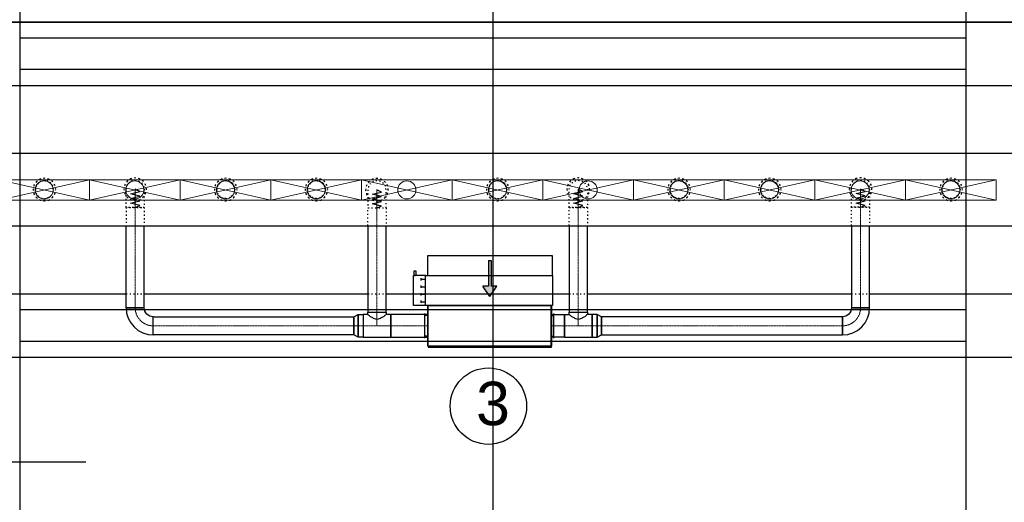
# Model space of a CAD drawing. Header units: centimetres. Extents: x -149939 to 48626, y -46000 to 152985.
# Tile 13 of 256: x -45760 to -34900, y 10553 to 15878. Entities that reach past the tile are written whole.
import ezdxf

# ---------------------------------------------------------------- set-up
doc = ezdxf.new("R2010")
doc.units = ezdxf.units.CM
doc.header["$LTSCALE"] = 50
for name, pattern in [('01-103-Went PP_poziom-0_5$0$DASHDOT', [25.4, 12.7, -6.35, 0, -6.35]), ('CADVENT_CENTERLINE', [9.9, 7.4, -1, 0.5, -1]), ('CADVENT_HIDDEN', [0.8, 0.25, -0.55]), ('Kondygnacja  -0_5$0$HIDDEN', [9.525, 6.35, -3.175]), ('Kondygnacja  -0_5$0$HIDDEN2', [4.7625, 3.175, -1.5875]), ('Osie rzutów$0$DASHDOT2', [12.7, 6.35, -3.175, 0, -3.175])]:
    doc.linetypes.add(name, pattern=pattern)
for name, color, linetype in [('01-103-Went PP_poziom-0_5$0$L_Nawiew', 7, 'Continuous'), ('01-103-Went PP_poziom-0_5$0$L_oś symetrii', 7, 'Continuous'), ('bgde-nawiewEXP', 7, 'Continuous'), ('bgde-nawiewHIDDEN', 250, 'Continuous'), ('bgde-wywiewSOL', 5, 'Continuous'), ('Kondygnacja  -0_5$0$ARCH_KONSTR_POWYŻEJ RZUTU', 8, 'Kondygnacja  -0_5$0$HIDDEN'), ('Kondygnacja  -0_5$0$ARCH_KONSTR_POWYŻEJ RZUTU_IST', 8, 'Kondygnacja  -0_5$0$HIDDEN2'), ('Osie rzutów$0$ARCH_INFO_OSIE_IST', 8, 'Osie rzutów$0$DASHDOT2'), ('Osie rzutów$0$ARCH_INFO_OSIE_OPISY_IST', 8, 'Continuous')]:
    doc.layers.add(name, color=color, linetype=linetype)
for name, color, linetype, lineweight in [('bgde-nawiewCEN', 7, 'Continuous', 13), ('bgde_nawiewnik', 11, 'Continuous', 5), ('RFCU', 6, 'Continuous', 30)]:
    doc.layers.add(name, color=color, linetype=linetype, lineweight=lineweight)
doc.styles.add('Arial', font='ARIAL.TTF')

# ---------------------------------------------------------------- blocks, each defined once
blk = doc.blocks.new('Osie rzutów')
at = {"layer": 'Osie rzutów$0$ARCH_INFO_OSIE_IST', "ltscale": 10}
for p, q in [((8060, 12510), (8060, 4623.26)), ((4436.04, 5600), (15156.54, 5600))]:
    blk.add_line(p, q, dxfattribs=at)
blk = doc.blocks.new('Kondygnacja  -0_5$0$konstrukcja istniejąca -0.5')
at = {"layer": 'Kondygnacja  -0_5$0$ARCH_KONSTR_POWYŻEJ RZUTU_IST', "ltscale": 10}
for points in [[(7538, 6175), (7538, 5025)], [(8582, 5025), (8582, 6175)], [(7538, 6067.9), (8582, 6067.9)], [(8582, 6032.9), (7538, 6032.9)], [(7538, 5767.9), (8582, 5767.9)], [(8582, 5732.9), (7538, 5732.9)]]:
    blk.add_lwpolyline(points, dxfattribs=at)
blk = doc.blocks.new('*U508')
at = {"layer": '01-103-Went PP_poziom-0_5$0$L_oś symetrii', "linetype": '01-103-Went PP_poziom-0_5$0$DASHDOT', "lineweight": -3}
blk.add_line((0, 0, 0), (0, 0), dxfattribs=at)
blk = doc.blocks.new('*U509')
at = {"layer": '01-103-Went PP_poziom-0_5$0$L_oś symetrii', "linetype": '01-103-Went PP_poziom-0_5$0$DASHDOT', "lineweight": -3}
blk.add_line((0, 0, 0), (0, 0), dxfattribs=at)
blk = doc.blocks.new('*U510')
at = {"layer": '01-103-Went PP_poziom-0_5$0$L_oś symetrii', "linetype": '01-103-Went PP_poziom-0_5$0$DASHDOT', "lineweight": -3}
blk.add_line((0, 0, 0), (0, 0), dxfattribs=at)
blk = doc.blocks.new('A$C066D7839')
at = {"layer": 'bgde_nawiewnik', "color": 7}
for p, q in [((-50, -11.15), (-50, 11.15)), ((-50, 11.15), (50, 11.15)), ((-50, -11.15), (50, 11.15)), ((50, -11.15), (-50, 11.15)), ((50, 11.15), (50, -11.15)), ((50, -11.15), (-50, -11.15))]:
    blk.add_line(p, q, dxfattribs=at)
blk.add_circle((0, 0), 10, dxfattribs=at)
blk = doc.blocks.new('*U502')
at = {"layer": '01-103-Went PP_poziom-0_5$0$L_oś symetrii', "linetype": '01-103-Went PP_poziom-0_5$0$DASHDOT', "lineweight": -3}
blk.add_line((0, 0, 0), (0, 0), dxfattribs=at)
blk = doc.blocks.new('A$C5B3E7367')
at = {"layer": '01-103-Went PP_poziom-0_5$0$L_Nawiew'}
h = blk.add_hatch(color=256, dxfattribs=at)
h.paths.add_polyline_path([(215, 704), (215, 674), (332, 674), (332, 612), (446, 689), (332, 766), (332, 704)])
h.paths.add_polyline_path([(48, 704), (48, 674), (215, 674), (215, 704)])
for p, q in [((215, 1525), (165, 1525)), ((165, 1525), (165, 1505)), ((215, 1400), (215, 1530)), ((545, 1530), (215, 1530)), ((215, 1530), (215, 1515)), ((545, 1400), (545, 1530)), ((165, 1505), (215, 1505)), ((244, 1452), (269, 1452)), ((256, 1452), (256, 1400)), ((326, 1452), (351, 1452)), ((339, 1452), (339, 1400)), ((409, 1452), (434, 1452)), ((421, 1452), (421, 1400)), ((491, 1452), (516, 1452)), ((504, 1452), (504, 1400)), ((0, 1378), (215, 1378)), ((0, 0), (0, 1378)), ((545, 1400), (215, 1400)), ((215, 1400), (215, 1378)), ((215, 1378), (215, 0)), ((545, 0), (545, 1400)), ((446, 689), (332, 766)), ((332, 704), (332, 766)), ((48, 704), (332, 704)), ((48, 704), (48, 674)), ((48, 674), (332, 674)), ((446, 689), (332, 612)), ((332, 612), (332, 674)), ((215, 0), (0, 0)), ((215, 0), (545, 0))]:
    blk.add_line(p, q, dxfattribs=at)
blk = doc.blocks.new('A$C53CA46B8')
at = {"layer": 'bgde-wywiewSOL'}
for p, q in [((200, 481), (-250, 481)), ((-250, 481), (-250, -879)), ((113, 511), (-162, 511)), ((-137, 481), (-137, 511)), ((88, 481), (88, 511)), ((200, 481), (200, -879)), ((200, -879), (-250, -879)), ((113, -909), (-162, -909)), ((-137, -879), (-137, -909)), ((88, -879), (88, -909))]:
    blk.add_line(p, q, dxfattribs=at)
at = {"layer": '01-103-Went PP_poziom-0_5$0$L_Nawiew'}
blk.add_blockref('A$C5B3E7367', (-795, -894), dxfattribs=at)

msp = doc.modelspace()

# ---------------------------------------------------------------- linework, layer by layer
at = {"layer": '01-103-Went PP_poziom-0_5$0$L_Nawiew'}
msp.add_line((-40804.39, 14003.947, 1005), (-40804.39, 14003.947, 1920), dxfattribs=at)
at = {"layer": 'bgde-nawiewCEN', "linetype": 'CADVENT_CENTERLINE', "ltscale": 0.06}
for p, q in [((-44486.025, 14007.562), (-44486.025, 14007.088)), ((-44486.025, 14007.088), (-44486.025, 14005.962)), ((-44486.025, 14005.962), (-44486.025, 14003.77)), ((-44486.025, 14003.77), (-44486.025, 14000.155)), ((-44486.025, 14000.155), (-44486.025, 13994.762)), ((-44486.025, 13994.762), (-44486.025, 13987.237)), ((-44486.025, 13987.237), (-44486.025, 13977.222)), ((-44486.025, 13977.222), (-44486.025, 13964.362)), ((-44486.025, 13964.362), (-44486.025, 13948.303)), ((-44486.025, 13948.303), (-44486.025, 13928.688)), ((-44486.025, 13928.688), (-44486.025, 13905.162)), ((-44486.025, 13905.162), (-44486.025, 13877.37)), ((-41819.435, 14001.581), (-41819.435, 14001.107)), ((-41819.435, 14001.107), (-41819.435, 13999.981)), ((-41819.435, 13999.981), (-41819.435, 13997.789)), ((-41819.435, 13997.789), (-41819.435, 13994.174)), ((-41819.435, 13994.174), (-41819.435, 13988.781)), ((-41819.435, 13988.781), (-41819.435, 13981.255)), ((-41819.435, 13981.255), (-41819.435, 13971.24)), ((-41819.435, 13971.24), (-41819.435, 13958.381)), ((-41819.435, 13958.381), (-41819.435, 13942.322)), ((-41819.435, 13942.322), (-41819.435, 13922.707)), ((-41819.435, 13922.707), (-41819.435, 13899.181)), ((-39599.054, 14006.907), (-39599.054, 14006.433)), ((-39599.054, 14006.433), (-39599.054, 14005.307)), ((-39599.054, 14005.307), (-39599.054, 14003.115)), ((-39599.054, 14003.115), (-39599.054, 13999.5)), ((-39599.054, 13999.5), (-39599.054, 13994.107)), ((-39599.054, 13994.107), (-39599.054, 13986.582)), ((-39599.054, 13986.582), (-39599.054, 13976.567)), ((-39599.054, 13976.567), (-39599.054, 13963.707)), ((-39599.054, 13963.707), (-39599.054, 13947.648)), ((-39599.054, 13947.648), (-39599.054, 13928.033)), ((-39599.054, 13928.033), (-39599.054, 13904.507)), ((-39599.054, 13904.507), (-39599.054, 13876.715)), ((-36485.38, 14008.685), (-36485.38, 14008.211)), ((-36485.38, 14008.211), (-36485.38, 14007.085)), ((-36485.38, 14007.085), (-36485.38, 14004.893)), ((-36485.38, 14004.893), (-36485.38, 14001.278)), ((-36485.38, 14001.278), (-36485.38, 13995.885)), ((-36485.38, 13995.885), (-36485.38, 13988.359)), ((-36485.38, 13988.359), (-36485.38, 13978.344)), ((-36485.38, 13978.344), (-36485.38, 13965.485)), ((-36485.38, 13965.485), (-36485.38, 13949.426)), ((-36485.38, 13949.426), (-36485.38, 13929.811)), ((-36485.38, 13929.811), (-36485.38, 13906.285)), ((-36485.38, 13906.285), (-36485.38, 13878.493)), ((-44486.025, 13877.37), (-44486.025, 13826.259)), ((-44486.025, 13826.259), (-44486.025, 13807.562)), ((-44486.025, 12699.847), (-44486.025, 13807.562)), ((-41819.435, 13899.181), (-41819.435, 13871.389)), ((-41819.435, 13871.389), (-41819.435, 13820.277)), ((-41819.435, 13820.277), (-41819.435, 13801.581)), ((-41819.435, 12649.847), (-41819.435, 13801.581)), ((-39599.054, 13876.715), (-39599.054, 13825.604)), ((-39599.054, 13825.604), (-39599.054, 13806.907)), ((-39599.054, 12649.847), (-39599.054, 13806.907)), ((-36485.38, 13878.493), (-36485.38, 13827.382)), ((-36485.38, 13827.382), (-36485.38, 13808.685)), ((-36485.38, 12699.847), (-36485.38, 13808.685)), ((-41819.435, 12649.847), (-41819.435, 12499.847)), ((-39599.054, 12649.847), (-39599.054, 12499.847)), ((-42075.435, 12499.847), (-44286.025, 12499.847)), ((-41972.435, 12499.847), (-42075.435, 12499.847)), ((-41972.435, 12499.847), (-41819.435, 12499.847)), ((-41819.435, 12499.847), (-41666.435, 12499.847)), ((-41666.435, 12499.847), (-41260.054, 12499.847)), ((-41256.054, 12499.847), (-41260.054, 12499.847)), ((-39896.054, 12499.847), (-39892.054, 12499.847)), ((-39752.054, 12499.847), (-39892.054, 12499.847)), ((-39599.054, 12499.847), (-39752.054, 12499.847)), ((-39446.054, 12499.847), (-39599.054, 12499.847)), ((-39446.054, 12499.847), (-39343.054, 12499.847)), ((-39343.054, 12499.847), (-36685.38, 12499.847))]:
    msp.add_line(p, q, dxfattribs=at)
at = {"layer": 'bgde-nawiewCEN', "linetype": 'CADVENT_CENTERLINE', "ltscale": 0.06, "extrusion": (0, 0, -1)}
msp.add_arc((44286.025, 12699.847), 200, 270, 0, dxfattribs=at)
at = {"layer": 'bgde-nawiewCEN', "linetype": 'CADVENT_CENTERLINE', "ltscale": 0.06}
msp.add_arc((-36685.38, 12699.847), 200, 270, 0, dxfattribs=at)
at = {"layer": 'bgde-nawiewEXP', "linetype": 'Continuous'}
for points in [[(-53927.061, 15850.001), (-25343.414, 15850.001), (-25343.414, 15150.001), (-25162.341, 15165.373), (-25012.266, 15210.898), (-24873.956, 15284.826), (-24752.726, 15384.317), (-24653.235, 15505.547), (-24579.307, 15643.857), (-24533.782, 15793.932), (-24518.41, 15974.997), (-25218.41, 15975.004), (-25220.331, 15930.495), (-25226.022, 15911.735), (-25235.264, 15894.446), (-25247.7, 15879.292), (-25262.855, 15866.855), (-25280.144, 15857.613), (-25298.904, 15851.922), (-25343.414, 15850.001)], [(-53927.061, 15150.001), (-25343.414, 15150.001), (-25343.414, 15850.001), (-53927.061, 15850.001)], [(-54602.061, 14403.947), (-12174.813, 14403.947), (-12174.813, 13603.947), (-12164.813, 13603.947), (-12164.813, 14403.947), (-12174.813, 14403.947), (-12174.813, 13603.947)], [(-54602.061, 13603.947), (-12174.813, 13603.947)], [(-44586.025, 12699.848), (-44386.025, 12699.848), (-44386.025, 13603.947)], [(-44586.025, 12699.848), (-44586.024, 13603.947)], [(-41919.435, 13603.947), (-41919.435, 12649.848), (-41719.435, 12649.848), (-41719.435, 13603.947)], [(-39699.054, 13603.947), (-39699.054, 12649.848), (-39499.054, 12649.848), (-39499.054, 13603.947)], [(-36585.38, 13603.947), (-36585.38, 12699.848), (-36385.38, 12699.848), (-36385.38, 13603.947)], [(-48104.212, 12853.743), (-44586.025, 12853.743)], [(-44386.025, 12853.743), (-41919.435, 12853.743)], [(-41719.435, 12853.743), (-39699.054, 12853.743)], [(-39499.054, 12853.743), (-36585.38, 12853.743)], [(-36385.38, 12853.743), (-32611.454, 12853.743)], [(-41919.435, 12624.847), (-41919.435, 12649.847), (-41719.435, 12649.847), (-41719.435, 12624.847)], [(-41260.054, 12374.847), (-41260.054, 12624.847), (-41256.054, 12624.847)], [(-39896.054, 12374.847), (-39892.054, 12374.847), (-39892.054, 12624.847), (-39896.054, 12624.847)], [(-39752.054, 12374.847), (-39752.054, 12624.847), (-39699.054, 12624.847), (-39699.054, 12649.847), (-39499.054, 12649.847), (-39499.054, 12624.847), (-39506.666, 12617.235), (-39513.059, 12615.332), (-39528.343, 12600.048), (-39554.8, 12588.236), (-39560.786, 12582.25), (-39599.054, 12570.858), (-39637.322, 12582.25), (-39643.308, 12588.236), (-39669.765, 12600.048), (-39685.049, 12615.332), (-39691.442, 12617.235), (-39699.054, 12624.847)], [(-39752.054, 12374.847), (-39446.054, 12374.847), (-39446.054, 12624.847), (-39499.054, 12624.847)], [(-41260.054, 12374.847), (-41256.054, 12374.847)], [(-48104.212, 12153.743), (-21795.878, 12153.743)]]:
    msp.add_lwpolyline(points, dxfattribs=at)
for points in [[(-41256.054, 12264.847), (-39896.054, 12264.847), (-39896.054, 12274.847), (-41256.054, 12274.847), (-41256.054, 12724.847), (-39896.054, 12724.847), (-39896.054, 12274.847), (-41256.054, 12274.847)], [(-44586.025, 12699.847), (-44580.26, 12641.32), (-44563.188, 12585.042), (-44535.465, 12533.176), (-44498.157, 12487.715), (-44452.696, 12450.407), (-44400.83, 12422.684), (-44344.552, 12405.612), (-44286.025, 12399.847), (-44286.025, 12599.847), (-44305.534, 12601.769), (-44324.293, 12607.459), (-44341.582, 12616.7), (-44356.735, 12629.137), (-44369.171, 12644.29), (-44378.412, 12661.579), (-44384.103, 12680.338), (-44386.025, 12699.847), (-44578.412, 12699.847)], [(-44286.024, 12399.847), (-44286.024, 12599.847), (-42075.435, 12599.847), (-42075.435, 12399.847)], [(-42075.435, 12399.847), (-42075.435, 12599.847), (-42027.278, 12624.847), (-42027.278, 12374.847)], [(-42027.278, 12374.847), (-42027.278, 12624.847), (-41972.435, 12624.847), (-41972.435, 12374.847)], [(-41972.435, 12374.847), (-41666.435, 12374.847), (-41666.435, 12624.847), (-41719.435, 12624.847), (-41727.047, 12617.235), (-41733.44, 12615.332), (-41748.724, 12600.048), (-41775.181, 12588.236), (-41781.167, 12582.25), (-41819.435, 12570.858), (-41857.703, 12582.25), (-41863.689, 12588.236), (-41890.146, 12600.048), (-41905.43, 12615.332), (-41911.823, 12617.235), (-41919.435, 12624.847), (-41972.435, 12624.847), (-41972.435, 12384.363)], [(-41666.435, 12374.847), (-41260.054, 12374.847), (-41260.054, 12624.847), (-41666.435, 12624.847), (-41666.435, 12384.363)], [(-39892.054, 12374.847), (-39892.054, 12624.847), (-39752.054, 12624.847), (-39752.054, 12374.847)], [(-39446.054, 12374.847), (-39391.211, 12374.847), (-39391.211, 12624.847), (-39446.054, 12624.847), (-39446.054, 12384.363)], [(-39391.211, 12374.847), (-39343.054, 12399.847), (-39343.054, 12599.847), (-39391.211, 12624.847), (-39391.211, 12384.363)], [(-39343.054, 12399.847), (-36685.38, 12399.847), (-36685.38, 12599.847), (-39343.054, 12599.847), (-39343.054, 12407.459)], [(-36685.38, 12399.847), (-36626.853, 12405.612), (-36570.575, 12422.684), (-36518.709, 12450.407), (-36473.248, 12487.715), (-36435.939, 12533.176), (-36408.216, 12585.042), (-36391.144, 12641.32), (-36385.38, 12699.847), (-36585.38, 12699.847), (-36587.301, 12680.338), (-36592.992, 12661.579), (-36602.233, 12644.29), (-36614.669, 12629.137), (-36629.823, 12616.7), (-36647.112, 12607.459), (-36665.871, 12601.769), (-36685.38, 12599.847), (-36685.38, 12407.459)]]:
    msp.add_lwpolyline(points, close=True, dxfattribs=at)
at = {"layer": 'bgde-nawiewHIDDEN', "linetype": 'CADVENT_HIDDEN'}
for points in [[(-45612.264, 14003.947), (-45602.749, 13956.112), (-45575.652, 13915.559), (-45535.099, 13888.462), (-45487.264, 13878.947), (-45439.428, 13888.462), (-45398.875, 13915.559), (-45371.779, 13956.112), (-45362.264, 14003.947), (-45371.779, 14051.782), (-45398.875, 14092.335), (-45439.428, 14119.432), (-45487.264, 14128.947), (-45535.099, 14119.432), (-45575.652, 14092.335), (-45602.749, 14051.782)], [(-45612.264, 14003.947), (-45602.749, 13956.112), (-45575.652, 13915.559), (-45535.099, 13888.462), (-45487.264, 13878.947), (-45439.428, 13888.462), (-45398.875, 13915.559), (-45371.779, 13956.112), (-45362.264, 14003.947), (-45371.779, 14051.782), (-45398.875, 14092.335), (-45439.428, 14119.432), (-45487.264, 14128.947), (-45535.099, 14119.432), (-45575.652, 14092.335), (-45602.749, 14051.782)], [(-44611.025, 14007.562), (-44601.509, 13959.727), (-44574.413, 13919.174), (-44533.86, 13892.077), (-44486.025, 13882.562), (-44438.189, 13892.077), (-44397.636, 13919.174), (-44370.54, 13959.727), (-44361.025, 14007.562), (-44370.54, 14055.398), (-44397.636, 14095.951), (-44438.189, 14123.047), (-44486.025, 14132.562), (-44533.86, 14123.047), (-44574.413, 14095.951), (-44601.509, 14055.398)], [(-44611.025, 14007.562), (-44601.509, 13959.727), (-44574.413, 13919.174), (-44533.86, 13892.077), (-44486.025, 13882.562), (-44438.189, 13892.077), (-44397.636, 13919.174), (-44370.54, 13959.727), (-44361.025, 14007.562), (-44370.54, 14055.398), (-44397.636, 14095.951), (-44438.189, 14123.047), (-44486.025, 14132.562), (-44533.86, 14123.047), (-44574.413, 14095.951), (-44601.509, 14055.398)], [(-43612.264, 14003.947), (-43602.749, 13956.112), (-43575.652, 13915.559), (-43535.099, 13888.462), (-43487.264, 13878.947), (-43439.428, 13888.462), (-43398.875, 13915.559), (-43371.779, 13956.112), (-43362.264, 14003.947), (-43371.779, 14051.782), (-43398.875, 14092.335), (-43439.428, 14119.432), (-43487.264, 14128.947), (-43535.099, 14119.432), (-43575.652, 14092.335), (-43602.749, 14051.782)], [(-43612.264, 14003.947), (-43602.749, 13956.112), (-43575.652, 13915.559), (-43535.099, 13888.462), (-43487.264, 13878.947), (-43439.428, 13888.462), (-43398.875, 13915.559), (-43371.779, 13956.112), (-43362.264, 14003.947), (-43371.779, 14051.782), (-43398.875, 14092.335), (-43439.428, 14119.432), (-43487.264, 14128.947), (-43535.099, 14119.432), (-43575.652, 14092.335), (-43602.749, 14051.782)], [(-42612.264, 14003.947), (-42602.749, 13956.112), (-42575.652, 13915.559), (-42535.099, 13888.462), (-42487.264, 13878.947), (-42439.428, 13888.462), (-42398.875, 13915.559), (-42371.779, 13956.112), (-42362.264, 14003.947), (-42371.779, 14051.782), (-42398.875, 14092.335), (-42439.428, 14119.432), (-42487.264, 14128.947), (-42535.099, 14119.432), (-42575.652, 14092.335), (-42602.749, 14051.782)], [(-42612.264, 14003.947), (-42602.749, 13956.112), (-42575.652, 13915.559), (-42535.099, 13888.462), (-42487.264, 13878.947), (-42439.428, 13888.462), (-42398.875, 13915.559), (-42371.779, 13956.112), (-42362.264, 14003.947), (-42371.779, 14051.782), (-42398.875, 14092.335), (-42439.428, 14119.432), (-42487.264, 14128.947), (-42535.099, 14119.432), (-42575.652, 14092.335), (-42602.749, 14051.782)], [(-41944.435, 14001.581), (-41934.92, 13953.746), (-41907.823, 13913.193), (-41867.27, 13886.096), (-41819.435, 13876.581), (-41771.6, 13886.096), (-41731.047, 13913.193), (-41703.95, 13953.746), (-41694.435, 14001.581), (-41703.95, 14049.417), (-41731.047, 14089.969), (-41771.6, 14117.066), (-41819.435, 14126.581), (-41867.27, 14117.066), (-41907.823, 14089.969), (-41934.92, 14049.417)], [(-41944.435, 14001.581), (-41934.92, 13953.746), (-41907.823, 13913.193), (-41867.27, 13886.096), (-41819.435, 13876.581), (-41771.6, 13886.096), (-41731.047, 13913.193), (-41703.95, 13953.746), (-41694.435, 14001.581), (-41703.95, 14049.417), (-41731.047, 14089.969), (-41771.6, 14117.066), (-41819.435, 14126.581), (-41867.27, 14117.066), (-41907.823, 14089.969), (-41934.92, 14049.417)], [(-40612.264, 14003.947), (-40602.749, 13956.112), (-40575.652, 13915.559), (-40535.099, 13888.462), (-40487.264, 13878.947), (-40439.428, 13888.462), (-40398.875, 13915.559), (-40371.779, 13956.112), (-40362.264, 14003.947), (-40371.779, 14051.782), (-40398.875, 14092.335), (-40439.428, 14119.432), (-40487.264, 14128.947), (-40535.099, 14119.432), (-40575.652, 14092.335), (-40602.749, 14051.782)], [(-40612.264, 14003.947), (-40602.749, 13956.112), (-40575.652, 13915.559), (-40535.099, 13888.462), (-40487.264, 13878.947), (-40439.428, 13888.462), (-40398.875, 13915.559), (-40371.779, 13956.112), (-40362.264, 14003.947), (-40371.779, 14051.782), (-40398.875, 14092.335), (-40439.428, 14119.432), (-40487.264, 14128.947), (-40535.099, 14119.432), (-40575.652, 14092.335), (-40602.749, 14051.782)], [(-39724.054, 14006.907), (-39714.539, 13959.072), (-39687.442, 13918.519), (-39646.889, 13891.423), (-39599.054, 13881.907), (-39551.219, 13891.423), (-39510.666, 13918.519), (-39483.569, 13959.072), (-39474.054, 14006.907), (-39483.569, 14054.743), (-39510.666, 14095.296), (-39551.219, 14122.392), (-39599.054, 14131.907), (-39646.889, 14122.392), (-39687.442, 14095.296), (-39714.539, 14054.743)], [(-39724.054, 14006.907), (-39714.539, 13959.072), (-39687.442, 13918.519), (-39646.889, 13891.423), (-39599.054, 13881.907), (-39551.219, 13891.423), (-39510.666, 13918.519), (-39483.569, 13959.072), (-39474.054, 14006.907), (-39483.569, 14054.743), (-39510.666, 14095.296), (-39551.219, 14122.392), (-39599.054, 14131.907), (-39646.889, 14122.392), (-39687.442, 14095.296), (-39714.539, 14054.743)], [(-38612.264, 14003.947), (-38602.749, 13956.112), (-38575.652, 13915.559), (-38535.099, 13888.462), (-38487.264, 13878.947), (-38439.428, 13888.462), (-38398.875, 13915.559), (-38371.779, 13956.112), (-38362.264, 14003.947), (-38371.779, 14051.782), (-38398.875, 14092.335), (-38439.428, 14119.432), (-38487.264, 14128.947), (-38535.099, 14119.432), (-38575.652, 14092.335), (-38602.749, 14051.782)], [(-38612.264, 14003.947), (-38602.749, 13956.112), (-38575.652, 13915.559), (-38535.099, 13888.462), (-38487.264, 13878.947), (-38439.428, 13888.462), (-38398.875, 13915.559), (-38371.779, 13956.112), (-38362.264, 14003.947), (-38371.779, 14051.782), (-38398.875, 14092.335), (-38439.428, 14119.432), (-38487.264, 14128.947), (-38535.099, 14119.432), (-38575.652, 14092.335), (-38602.749, 14051.782)], [(-37612.264, 14003.947), (-37602.749, 13956.112), (-37575.652, 13915.559), (-37535.099, 13888.462), (-37487.264, 13878.947), (-37439.428, 13888.462), (-37398.875, 13915.559), (-37371.779, 13956.112), (-37362.264, 14003.947), (-37371.779, 14051.782), (-37398.875, 14092.335), (-37439.428, 14119.432), (-37487.264, 14128.947), (-37535.099, 14119.432), (-37575.652, 14092.335), (-37602.749, 14051.782)], [(-37612.264, 14003.947), (-37602.749, 13956.112), (-37575.652, 13915.559), (-37535.099, 13888.462), (-37487.264, 13878.947), (-37439.428, 13888.462), (-37398.875, 13915.559), (-37371.779, 13956.112), (-37362.264, 14003.947), (-37371.779, 14051.782), (-37398.875, 14092.335), (-37439.428, 14119.432), (-37487.264, 14128.947), (-37535.099, 14119.432), (-37575.652, 14092.335), (-37602.749, 14051.782)], [(-36610.38, 14008.685), (-36600.865, 13960.85), (-36573.768, 13920.297), (-36533.215, 13893.2), (-36485.38, 13883.685), (-36437.545, 13893.2), (-36396.992, 13920.297), (-36369.895, 13960.85), (-36360.38, 14008.685), (-36369.895, 14056.521), (-36396.992, 14097.074), (-36437.545, 14124.17), (-36485.38, 14133.685), (-36533.215, 14124.17), (-36573.768, 14097.074), (-36600.865, 14056.521)], [(-36610.38, 14008.685), (-36600.865, 13960.85), (-36573.768, 13920.297), (-36533.215, 13893.2), (-36485.38, 13883.685), (-36437.545, 13893.2), (-36396.992, 13920.297), (-36369.895, 13960.85), (-36360.38, 14008.685), (-36369.895, 14056.521), (-36396.992, 14097.074), (-36437.545, 14124.17), (-36485.38, 14133.685), (-36533.215, 14124.17), (-36573.768, 14097.074), (-36600.865, 14056.521)], [(-35612.264, 14003.947), (-35602.749, 13956.112), (-35575.652, 13915.559), (-35535.099, 13888.462), (-35487.264, 13878.947), (-35439.428, 13888.462), (-35398.875, 13915.559), (-35371.779, 13956.112), (-35362.264, 14003.947), (-35371.779, 14051.782), (-35398.875, 14092.335), (-35439.428, 14119.432), (-35487.264, 14128.947), (-35535.099, 14119.432), (-35575.652, 14092.335), (-35602.749, 14051.782)], [(-35612.264, 14003.947), (-35602.749, 13956.112), (-35575.652, 13915.559), (-35535.099, 13888.462), (-35487.264, 13878.947), (-35439.428, 13888.462), (-35398.875, 13915.559), (-35371.779, 13956.112), (-35362.264, 14003.947), (-35371.779, 14051.782), (-35398.875, 14092.335), (-35439.428, 14119.432), (-35487.264, 14128.947), (-35535.099, 14119.432), (-35575.652, 14092.335), (-35602.749, 14051.782)], [(-45587.264, 14003.947), (-45579.652, 13965.679), (-45557.974, 13933.236), (-45525.532, 13911.559), (-45487.264, 13903.947), (-45448.995, 13911.559), (-45416.553, 13933.236), (-45394.876, 13965.679), (-45387.264, 14003.947), (-45394.876, 14042.215), (-45416.553, 14074.658), (-45448.995, 14096.335), (-45487.264, 14103.947), (-45525.532, 14096.335), (-45557.974, 14074.658), (-45579.652, 14042.215)], [(-44586.025, 13994.762), (-44586.025, 14007.562), (-44578.412, 14045.831), (-44556.735, 14078.273), (-44524.293, 14099.95), (-44486.025, 14107.562), (-44447.756, 14099.95), (-44415.314, 14078.273), (-44393.637, 14045.831), (-44386.025, 14007.562), (-44386.025, 13807.562), (-44586.025, 13807.562), (-44586.025, 13987.237)], [(-43587.264, 14003.947), (-43579.652, 13965.679), (-43557.974, 13933.236), (-43525.532, 13911.559), (-43487.264, 13903.947), (-43448.995, 13911.559), (-43416.553, 13933.236), (-43394.876, 13965.679), (-43387.264, 14003.947), (-43394.876, 14042.215), (-43416.553, 14074.658), (-43448.995, 14096.335), (-43487.264, 14103.947), (-43525.532, 14096.335), (-43557.974, 14074.658), (-43579.652, 14042.215)], [(-42587.264, 14003.947), (-42579.652, 13965.679), (-42557.974, 13933.236), (-42525.532, 13911.559), (-42487.264, 13903.947), (-42448.995, 13911.559), (-42416.553, 13933.236), (-42394.876, 13965.679), (-42387.264, 14003.947), (-42394.876, 14042.215), (-42416.553, 14074.658), (-42448.995, 14096.335), (-42487.264, 14103.947), (-42525.532, 14096.335), (-42557.974, 14074.658), (-42579.652, 14042.215)], [(-42587.264, 14003.947), (-42579.652, 14042.215), (-42557.974, 14074.658), (-42525.532, 14096.335), (-42487.264, 14103.947), (-42448.995, 14096.335), (-42416.553, 14074.658), (-42394.876, 14042.215), (-42387.264, 14003.947), (-42394.876, 13965.679), (-42416.553, 13933.236), (-42448.995, 13911.559), (-42487.264, 13903.947), (-42525.532, 13911.559), (-42557.974, 13933.236), (-42579.652, 13965.679)], [(-41919.435, 14001.581), (-41919.435, 13801.581), (-41719.435, 13801.581), (-41719.435, 14001.581), (-41727.047, 14039.849), (-41748.724, 14072.292), (-41781.167, 14093.969), (-41819.435, 14101.581), (-41857.703, 14093.969), (-41890.146, 14072.292), (-41911.823, 14039.849)], [(-40587.264, 14003.947), (-40579.652, 13965.679), (-40557.974, 13933.236), (-40525.532, 13911.559), (-40487.264, 13903.947), (-40448.995, 13911.559), (-40416.553, 13933.236), (-40394.876, 13965.679), (-40387.264, 14003.947), (-40394.876, 14042.215), (-40416.553, 14074.658), (-40448.995, 14096.335), (-40487.264, 14103.947), (-40525.532, 14096.335), (-40557.974, 14074.658), (-40579.652, 14042.215)], [(-39699.054, 13806.907), (-39699.054, 14006.907), (-39691.442, 14045.176), (-39669.765, 14077.618), (-39637.322, 14099.295), (-39599.054, 14106.907), (-39560.786, 14099.295), (-39528.343, 14077.618), (-39506.666, 14045.176), (-39499.054, 14006.907), (-39499.054, 13806.907), (-39691.442, 13806.907)], [(-38587.264, 14003.947), (-38579.652, 13965.679), (-38557.974, 13933.236), (-38525.532, 13911.559), (-38487.264, 13903.947), (-38448.995, 13911.559), (-38416.553, 13933.236), (-38394.876, 13965.679), (-38387.264, 14003.947), (-38394.876, 14042.215), (-38416.553, 14074.658), (-38448.995, 14096.335), (-38487.264, 14103.947), (-38525.532, 14096.335), (-38557.974, 14074.658), (-38579.652, 14042.215)], [(-38587.264, 14003.947), (-38579.652, 14042.215), (-38557.974, 14074.658), (-38525.532, 14096.335), (-38487.264, 14103.947), (-38448.995, 14096.335), (-38416.553, 14074.658), (-38394.876, 14042.215), (-38387.264, 14003.947), (-38394.876, 13965.679), (-38416.553, 13933.236), (-38448.995, 13911.559), (-38487.264, 13903.947), (-38525.532, 13911.559), (-38557.974, 13933.236), (-38579.652, 13965.679)], [(-37587.264, 14003.947), (-37579.652, 13965.679), (-37557.974, 13933.236), (-37525.532, 13911.559), (-37487.264, 13903.947), (-37448.995, 13911.559), (-37416.553, 13933.236), (-37394.876, 13965.679), (-37387.264, 14003.947), (-37394.876, 14042.215), (-37416.553, 14074.658), (-37448.995, 14096.335), (-37487.264, 14103.947), (-37525.532, 14096.335), (-37557.974, 14074.658), (-37579.652, 14042.215)], [(-37587.264, 14003.947), (-37579.652, 14042.215), (-37557.974, 14074.658), (-37525.532, 14096.335), (-37487.264, 14103.947), (-37448.995, 14096.335), (-37416.553, 14074.658), (-37394.876, 14042.215), (-37387.264, 14003.947), (-37394.876, 13965.679), (-37416.553, 13933.236), (-37448.995, 13911.559), (-37487.264, 13903.947), (-37525.532, 13911.559), (-37557.974, 13933.236), (-37579.652, 13965.679)], [(-36585.38, 14007.085), (-36585.38, 14008.685), (-36577.768, 14046.954), (-36556.091, 14079.396), (-36523.648, 14101.073), (-36485.38, 14108.685), (-36447.112, 14101.073), (-36414.669, 14079.396), (-36392.992, 14046.954), (-36385.38, 14008.685), (-36385.38, 13808.685), (-36585.38, 13808.685), (-36585.38, 14004.893)], [(-35587.264, 14003.947), (-35579.652, 13965.679), (-35557.974, 13933.236), (-35525.532, 13911.559), (-35487.264, 13903.947), (-35448.995, 13911.559), (-35416.553, 13933.236), (-35394.876, 13965.679), (-35387.264, 14003.947), (-35394.876, 14042.215), (-35416.553, 14074.658), (-35448.995, 14096.335), (-35487.264, 14103.947), (-35525.532, 14096.335), (-35557.974, 14074.658), (-35579.652, 14042.215)], [(-35587.264, 14003.947), (-35579.652, 14042.215), (-35557.974, 14074.658), (-35525.532, 14096.335), (-35487.264, 14103.947), (-35448.995, 14096.335), (-35416.553, 14074.658), (-35394.876, 14042.215), (-35387.264, 14003.947), (-35394.876, 13965.679), (-35416.553, 13933.236), (-35448.995, 13911.559), (-35487.264, 13903.947), (-35525.532, 13911.559), (-35557.974, 13933.236), (-35579.652, 13965.679)]]:
    msp.add_lwpolyline(points, close=True, dxfattribs=at)
for points in [[(-45587.264, 14003.947), (-45579.652, 14042.215), (-45557.974, 14074.658), (-45525.532, 14096.335), (-45487.264, 14103.947), (-45448.995, 14096.335)], [(-45448.995, 13911.559), (-45416.553, 13933.236), (-45394.876, 13965.679), (-45387.264, 14003.947), (-45394.876, 14042.215), (-45416.553, 14074.658), (-45448.995, 14096.335), (-45487.264, 14103.947)], [(-43587.264, 14003.947), (-43579.652, 14042.215), (-43557.974, 14074.658), (-43525.532, 14096.335)], [(-43525.532, 14096.335), (-43557.974, 14074.658)], [(-43525.532, 14096.335), (-43487.264, 14103.947)], [(-43487.264, 14103.947), (-43525.532, 14096.335)], [(-43487.264, 14103.947), (-43448.995, 14096.335), (-43416.553, 14074.658)], [(-43416.553, 14074.658), (-43448.995, 14096.335)], [(-43416.553, 14074.658), (-43394.876, 14042.215)], [(-43394.876, 14042.215), (-43416.553, 14074.658)], [(-43394.876, 14042.215), (-43387.264, 14003.947), (-43394.876, 13965.679), (-43416.553, 13933.236)], [(-40587.264, 14003.947), (-40579.652, 14042.215), (-40557.974, 14074.658), (-40525.532, 14096.335), (-40487.264, 14103.947), (-40448.995, 14096.335), (-40416.553, 14074.658), (-40394.876, 14042.215), (-40387.264, 14003.947), (-40394.876, 13965.679), (-40416.553, 13933.236)], [(-40416.553, 14074.658), (-40448.995, 14096.335)], [(-45587.264, 14003.947), (-45579.652, 13965.679), (-45557.974, 13933.236), (-45525.532, 13911.559), (-45487.264, 13903.947), (-45448.995, 13911.559)], [(-45448.995, 13911.559), (-45487.264, 13903.947)], [(-43587.264, 14003.947), (-43579.652, 13965.679), (-43557.974, 13933.236), (-43525.532, 13911.559)], [(-43525.532, 13911.559), (-43557.974, 13933.236)], [(-43525.532, 13911.559), (-43487.264, 13903.947)], [(-43487.264, 13903.947), (-43525.532, 13911.559)], [(-43487.264, 13903.947), (-43448.995, 13911.559), (-43416.553, 13933.236)], [(-43416.553, 13933.236), (-43448.995, 13911.559)], [(-43416.553, 13933.236), (-43394.876, 13965.679)], [(-40587.264, 14003.947), (-40579.652, 13965.679), (-40557.974, 13933.236), (-40525.532, 13911.559), (-40487.264, 13903.947), (-40448.995, 13911.559), (-40416.553, 13933.236)], [(-40416.553, 13933.236), (-40448.995, 13911.559)], [(-40416.553, 13933.236), (-40394.876, 13965.679)], [(-44586.025, 13807.562), (-44386.025, 13807.562), (-44386.025, 13603.947)], [(-44586.025, 13807.562), (-44586.024, 13603.947)], [(-41919.435, 13603.947), (-41919.435, 13801.581), (-41719.435, 13801.581), (-41719.435, 13603.947)], [(-39699.054, 13603.947), (-39699.054, 13806.907), (-39499.054, 13806.907), (-39499.054, 13603.947)], [(-36585.38, 13603.947), (-36585.38, 13808.685), (-36385.38, 13808.685), (-36385.38, 13603.947)], [(-44586.025, 12853.743), (-44386.025, 12853.743)], [(-41919.435, 12853.743), (-41719.435, 12853.743)], [(-39699.054, 12853.743), (-39499.054, 12853.743)], [(-36585.38, 12853.743), (-36385.38, 12853.743)], [(-41256.054, 12374.847), (-41256.054, 12624.847)], [(-39896.054, 12374.847), (-39896.054, 12624.847)]]:
    msp.add_lwpolyline(points, dxfattribs=at)
at = {"layer": 'bgde-nawiewHIDDEN'}
for points in [[(-45487.264, 14003.947), (-45487.264, 14003.947)], [(-44486.025, 13807.562), (-44436.025, 13827.658), (-44536.025, 13853.754), (-44436.025, 13879.786), (-44536.025, 13906.048), (-44436.025, 13932.119), (-44536.025, 13957.539), (-44436.025, 13982.562), (-44486.025, 14007.562)], [(-43487.264, 14003.947), (-43487.264, 14003.947)], [(-42487.264, 14003.947), (-42487.264, 14003.947)], [(-41819.435, 13801.581), (-41769.435, 13821.677), (-41869.435, 13847.773), (-41769.435, 13873.805), (-41869.435, 13900.066), (-41769.435, 13926.138), (-41869.435, 13951.558), (-41769.435, 13976.581), (-41819.435, 14001.581)], [(-40487.264, 14003.947), (-40487.264, 14003.947)], [(-39599.054, 13806.907), (-39549.054, 13827.003), (-39649.054, 13853.099), (-39549.054, 13879.131), (-39649.054, 13905.393), (-39549.054, 13931.464), (-39649.054, 13956.884), (-39549.054, 13981.907), (-39599.054, 14006.907)], [(-38487.264, 14003.947), (-38487.264, 14003.947)], [(-37487.264, 14003.947), (-37487.264, 14003.947)], [(-36485.38, 13808.685), (-36435.38, 13828.781), (-36535.38, 13854.877), (-36435.38, 13880.909), (-36535.38, 13907.171), (-36435.38, 13933.242), (-36535.38, 13958.662), (-36435.38, 13983.685), (-36485.38, 14008.685)], [(-35487.264, 14003.947), (-35487.264, 14003.947)]]:
    msp.add_lwpolyline(points, dxfattribs=at)
at = {"layer": 'RFCU'}
msp.add_circle((-40590.241, 11614.586, -1312.995), 421.787, dxfattribs=at)

# ---------------------------------------------------------------- block references
at = {"layer": '01-103-Went PP_poziom-0_5$0$L_Nawiew', "xscale": 10, "yscale": 10, "zscale": 10}
for p in [(-45490.04, 14000, 1978.088), (-44490.04, 14000, 1978.088), (-43490.04, 14000, 1978.088), (-42490.04, 14000, 1978.088), (-41490.04, 14000, 1978.088), (-40490.04, 14000, 1978.088), (-39490.04, 14000, 1978.088), (-38490.04, 14000, 1978.088), (-37490.04, 14000, 1978.088), (-36490.04, 14000, 1978.088), (-35490.04, 14000, 1978.088)]:
    msp.add_blockref('A$C066D7839', p, dxfattribs=at)
at = {"layer": '01-103-Went PP_poziom-0_5$0$L_Nawiew', "extrusion": (0, -1, 2.22045e-16)}
for name, p in [('*U502', (-45329.425, 80.137, -14003.965)), ('*U502', (-43329.425, 80.137, -14003.965)), ('*U502', (-42329.425, 80.137, -14003.965)), ('*U508', (-40540.057, 80.137, -14003.965)), ('*U502', (-40329.425, 80.137, -14003.965)), ('*U509', (-38540.038, 80.137, -14003.965)), ('*U502', (-38329.425, 80.137, -14003.965)), ('*U510', (-37540.056, 80.137, -14003.965)), ('*U509', (-37540.038, 80.137, -14003.965)), ('*U502', (-37329.425, 80.137, -14003.965)), ('*U509', (-35540.038, 80.137, -14003.965)), ('*U502', (-35329.425, 80.137, -14003.965))]:
    msp.add_blockref(name, p, dxfattribs=at)
at = {"layer": '01-103-Went PP_poziom-0_5$0$L_Nawiew', "xscale": -1, "rotation": 90}
msp.add_blockref('A$C53CA46B8', (-40778.65, 12475.799, 607.005), dxfattribs=at)
at = {"layer": 'Kondygnacja  -0_5$0$ARCH_KONSTR_POWYŻEJ RZUTU', "xscale": 10, "yscale": 10, "zscale": 10}
msp.add_blockref('Kondygnacja  -0_5$0$konstrukcja istniejąca -0.5', (-121140, -45000), dxfattribs=at)
at = {"layer": 'Osie rzutów$0$ARCH_INFO_OSIE_OPISY_IST', "color": 30, "xscale": 10, "yscale": 10, "zscale": 10}
msp.add_blockref('Osie rzutów', (-121140, -45000), dxfattribs=at)

# ---------------------------------------------------------------- texts
at = {"layer": 'RFCU', "insert": (-40726.08, 11884.09, -1312.995), "char_height": 480, "width": 727.77721, "attachment_point": 1, "style": 'Arial'}
msp.add_mtext('3', dxfattribs=at)

doc.saveas('drawing.dxf')
